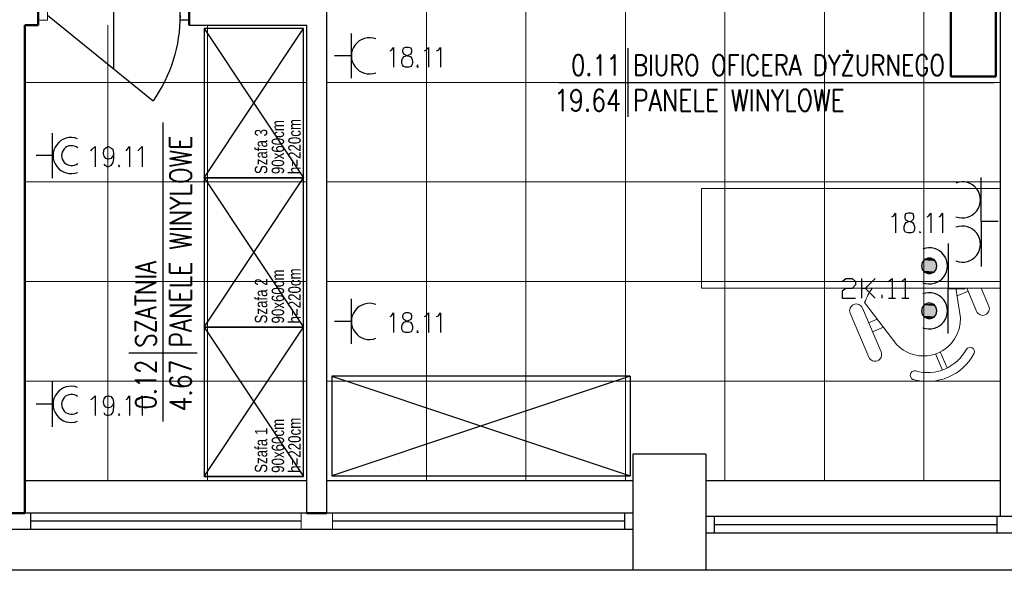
# Model space of a CAD drawing. Header units: millimetres. Extents: x 282377 to 1404227, y -783705 to 1038705.
# Tile 21 of 243: x 375728 to 376321, y 7171 to 7502. Entities that reach past the tile are written whole.
import ezdxf
from ezdxf.enums import TextEntityAlignment as Align

# ---------------------------------------------------------------- set-up
doc = ezdxf.new("R2010")
doc.units = ezdxf.units.MM
doc.linetypes.add('ACAD_ISO08W100', pattern=[36, 24, -3, 6, -3])
doc.layers.add('!!ELEKTRYKA', color=7, linetype='Continuous')
doc.layers.add('PG_WYPOSAŻENIE', color=9, linetype='Continuous', lineweight=18)
doc.layers.add('WYPOSAŻENIE GARAŻU', color=253, linetype='Continuous', lineweight=5)
doc.styles.add('BIKTC', font='bikromsw.shx', dxfattribs={"width": 0.8})
doc.styles.add('ROMANS', font='romans', dxfattribs={"width": 0.7})

# ---------------------------------------------------------------- blocks, each defined once
blk = doc.blocks.new('A$Ce0212712')
at = {"layer": 'PG_WYPOSAŻENIE', "color": 251, "true_color": 0x636466}
for p, q in [((116.19, 180), (56.19, 180)), ((56.19, 180), (56.19, 0)), ((116.19, 180), (116.19, 0)), ((56.19, 168.56), (45.38, 173.16)), ((42.24, 165.79), (56.19, 159.85)), ((51.59, 154.05), (54.39, 160.62)), ((56.19, 153.35), (38.28, 156.09)), ((6.86, 145.14), (16.55, 141.01)), ((8.09, 148.02), (17.78, 143.9)), ((21.98, 117.78), (47.48, 98.27)), ((17.73, 108.2), (44.23, 96.92)), ((32.67, 109.6), (29.87, 103.03)), ((35.34, 100.7), (37.54, 105.87)), ((41.09, 89.55), (14.59, 100.83)), ((116.19, 0), (56.19, 0))]:
    blk.add_line(p, q, dxfattribs=at)
for centre, radius, start, end in [((43.81, 169.48), 4, 66.94156, 246.94156), ((31.82, 136.22), 31.82, 117.82605, 196.05706), ((17.91, 161.85), 2.68, 305.05972, 110.59239), ((31.82, 136.22), 26.51, 117.82605, 196.05706), ((37.71, 133.71), 22.39, 88.53713, 225.34598), ((3.7, 128.47), 2.68, 203.29072, 8.82339), ((16.16, 104.52), 4, 66.94156, 246.94156), ((33.44, 135.53), 39.82, 290.65312, 304.84116), ((42.66, 93.24), 4, 246.94156, 66.94156)]:
    blk.add_arc(centre, radius, start, end, dxfattribs=at)
blk = doc.blocks.new('bikmet')
blk.add_line((0, 1.65), (0, -1.65))
at = {"style": 'ROMANS', "width": 0.8}
blk.add_attdef('NRPOM', text='', height=1, dxfattribs=at).set_placement((-0.333, 0.333), align=Align.RIGHT)
blk.add_attdef('NWAPOM', (0.25, 0.333), '', height=1, dxfattribs=at)
blk.add_attdef('RAREA', text='', height=1.042, dxfattribs=at).set_placement((-0.333, -0.333), align=Align.TOP_RIGHT)
blk.add_attdef('PODLOGA', text='', height=1.042, dxfattribs=at).set_placement((0.25, -0.333), align=Align.TOP_LEFT)
blk = doc.blocks.new('jamb')
blk.add_lwpolyline([(-0.5, -0.5), (-0.5, 0.5), (0.5, 0.5), (0.5, -0.5)], close=True)
blk = doc.blocks.new('A$C6b6b2cc1')
at = {"color": 5, "lineweight": 20}
for p, q in [((17.9, 91), (29.9, 91)), ((17.9, 0), (29.9, 0))]:
    blk.add_line(p, q, dxfattribs=at)
for p, q in [((20.9, 85.5), (20.9, 91)), ((20.9, 91), (26.9, 91)), ((26.9, 91), (26.9, 85.5)), ((26.9, 85.5), (20.9, 85.5))]:
    blk.add_line(p, q)
at = {"color": 0, "extrusion": (0, 0, -1)}
blk.add_line((23.9, 5.5), (75.47, 69.26), dxfattribs=at)
at = {"extrusion": (0, 0, -1)}
blk.add_line((56.49, 45.5), (0, 45.5), dxfattribs=at)
at = {"color": 0, "extrusion": (0, 0, -1)}
blk.add_arc((-23.9, -4.5), 90, 90, 124.95948, dxfattribs=at)
at = {"layer": 'WYPOSAŻENIE GARAŻU', "color": 240, "true_color": 0xed1f24, "xscale": 5.5, "yscale": 5.999999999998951, "zscale": 5.5, "rotation": 90}
blk.add_blockref('jamb', (23.9, 2.75), dxfattribs=at)

msp = doc.modelspace()

# ---------------------------------------------------------------- linework, layer by layer
at = {"layer": '!!ELEKTRYKA', "color": 252, "lineweight": 15, "ltscale": 15}
for p, q in [((376152.73, 7819.62), (376152.73, 7224.62)), ((376212.73, 7819.62), (376212.73, 7224.62)), ((376272.73, 7819.62), (376272.73, 7224.62)), ((375972.73, 7628.12), (375972.73, 7224.62)), ((376032.73, 7628.12), (376032.73, 7224.62)), ((376092.73, 7628.12), (376092.73, 7224.62)), ((375780.73, 7499.12), (375780.73, 7224.62)), ((375840.73, 7499.12), (375840.73, 7224.62)), ((375900.73, 7464.62), (375730.73, 7464.62)), ((375912.73, 7464.62), (376318.73, 7464.62)), ((375900.73, 7404.62), (375730.73, 7404.62)), ((375912.73, 7404.62), (376318.73, 7404.62)), ((375900.73, 7344.62), (375730.73, 7344.62)), ((375912.73, 7344.62), (376318.73, 7344.62)), ((375900.73, 7284.62), (375730.73, 7284.62)), ((375912.73, 7284.62), (376318.73, 7284.62))]:
    msp.add_line(p, q, dxfattribs=at)
at = {"layer": '!!ELEKTRYKA', "color": 252}
for p, q in [((376318.73, 7819.62), (376318.73, 7203.12)), ((375912.73, 7205.12), (375912.73, 7519.12)), ((375829.73, 7499.12), (375900.73, 7499.12)), ((375900.73, 7205.12), (375900.73, 7499.12)), ((375898.73, 7497.12), (375838.73, 7497.12)), ((375838.73, 7497.12), (375838.73, 7407.12)), ((375838.73, 7407.12), (375898.73, 7497.12)), ((375838.73, 7497.12), (375898.73, 7407.12)), ((375898.73, 7407.12), (375898.73, 7497.12)), ((376052.77, 7464.54), (376315.18, 7464.54)), ((375813.96, 7260.3), (375813.96, 7440.44)), ((375838.73, 7407.12), (375898.73, 7407.12)), ((375898.73, 7407.12), (375838.73, 7407.12)), ((375898.73, 7407.12), (375838.73, 7407.12)), ((375898.73, 7407.12), (375838.73, 7407.12)), ((375838.73, 7407.12), (375838.73, 7317.12)), ((375838.73, 7317.12), (375898.73, 7407.12)), ((375838.73, 7407.12), (375898.73, 7317.12)), ((375898.73, 7317.12), (375898.73, 7407.12)), ((375838.73, 7317.12), (375898.73, 7317.12)), ((375898.73, 7317.12), (375838.73, 7317.12)), ((375898.73, 7317.12), (375838.73, 7317.12)), ((375898.73, 7317.12), (375838.73, 7317.12)), ((375838.73, 7317.12), (375838.73, 7227.12)), ((375838.73, 7227.12), (375898.73, 7317.12)), ((375838.73, 7317.12), (375898.73, 7227.12)), ((375898.73, 7227.12), (375898.73, 7317.12)), ((376095.73, 7287.62), (375915.73, 7287.62)), ((375915.73, 7287.62), (375915.73, 7227.62)), ((375915.73, 7287.62), (376095.73, 7227.62)), ((376095.73, 7287.62), (375915.73, 7227.62)), ((376095.73, 7287.62), (376095.73, 7227.62)), ((376141.23, 7240.62), (376097.23, 7240.62)), ((376097.23, 7240.62), (376097.23, 7170.62)), ((376141.23, 7240.62), (376141.23, 7170.62)), ((375838.73, 7227.12), (375898.73, 7227.12)), ((375898.73, 7227.12), (375838.73, 7227.12)), ((375898.73, 7227.12), (375838.73, 7227.12)), ((375915.73, 7227.62), (376095.73, 7227.62)), ((375900.73, 7224.62), (375730.73, 7224.62)), ((376097.23, 7224.62), (375912.73, 7224.62)), ((376318.73, 7224.62), (376141.23, 7224.62)), ((376097.23, 7205.12), (375541.73, 7205.12)), ((375734.23, 7195.12), (375734.23, 7205.12)), ((376092.23, 7205.12), (376092.23, 7195.12)), ((376097.23, 7205.12), (376097.23, 7195.12)), ((376141.23, 7203.12), (376141.23, 7193.12)), ((376335.73, 7203.12), (376141.23, 7203.12)), ((376146.23, 7203.12), (376146.23, 7193.12)), ((376316.73, 7203.12), (376316.73, 7193.12)), ((375897.23, 7200.12), (375734.23, 7200.12)), ((376092.23, 7200.12), (375916.23, 7200.12)), ((376146.23, 7198.12), (376316.73, 7198.12)), ((376097.23, 7195.12), (375541.73, 7195.12)), ((376141.23, 7193.12), (376335.73, 7193.12)), ((376934.73, 7170.62), (375473.73, 7170.62))]:
    msp.add_line(p, q, dxfattribs=at)
at = {"layer": '!!ELEKTRYKA', "color": 252, "lineweight": 50}
for p, q in [((375738.73, 7499.12), (375738.73, 7511.12)), ((375829.73, 7499.12), (375829.73, 7511.12)), ((375730.73, 7499.12), (375738.73, 7499.12)), ((375730.73, 7205.12), (375730.73, 7499.12)), ((375718.73, 7205.12), (375730.73, 7205.12)), ((375900.73, 7205.12), (375912.73, 7205.12))]:
    msp.add_line(p, q, dxfattribs=at)
at = {"layer": '!!ELEKTRYKA', "color": 252, "lineweight": 20}
for p, q in [((375897.23, 7195.12), (375897.23, 7205.12)), ((375916.23, 7195.12), (375916.23, 7205.12))]:
    msp.add_line(p, q, dxfattribs=at)
at = {"layer": '!!ELEKTRYKA', "color": 6, "linetype": 'Continuous', "lineweight": 50, "ltscale": 50}
msp.add_lwpolyline([(376316.05, 7552.19), (376316.05, 7468.19), (376289.05, 7468.19), (376289.05, 7552.19)], close=True, dxfattribs=at)
at = {"layer": '!!ELEKTRYKA', "color": 202, "linetype": 'Continuous', "lineweight": -3, "true_color": 0xa500dd}
for points in [[(375927.56, 7467.07), (375927.56, 7494.17)], [(375927.56, 7480.62), (375917.39, 7480.62)], [(375747.22, 7406.96), (375747.22, 7434.05)], [(375747.21, 7420.5), (375737.49, 7420.5)], [(376307.27, 7380.71), (376307.27, 7407.38)], [(376317.43, 7380.71), (376307.27, 7380.71), (376307.27, 7353.62)], [(375927.56, 7307.05), (375927.56, 7334.14)], [(375927.56, 7320.59), (375917.39, 7320.59)], [(375747.22, 7257.09), (375747.22, 7284.18)], [(375747.21, 7270.64), (375737.49, 7270.64)]]:
    msp.add_lwpolyline(points, dxfattribs=at)
at = {"layer": '!!ELEKTRYKA', "color": 192, "linetype": 'ACAD_ISO08W100', "lineweight": -3, "true_color": 0x6d00dd}
for points in [[(375950.86, 7483.58), (375951.72, 7484), (375952.96, 7485.69), (375952.96, 7473.84)], [(375971.56, 7483.59), (375972.42, 7484.01), (375974.11, 7485.7), (375974.11, 7473.85)], [(375978.8, 7483.58), (375980.08, 7484), (375981.35, 7485.69), (375981.35, 7473.84)], [(375967.35, 7475.11), (375966.94, 7474.26), (375967.35, 7473.84), (375968.21, 7474.26)], [(375770.48, 7423.47), (375771.32, 7424.32), (375773, 7426.01), (375773, 7413.73)], [(375784.07, 7421.77), (375783.65, 7420.08), (375782.39, 7418.81), (375781.08, 7418.38), (375780.66, 7418.38), (375779.4, 7418.81), (375778.56, 7420.08), (375778.14, 7421.77), (375778.14, 7422.19), (375778.56, 7424.31), (375779.4, 7425.16), (375780.66, 7426), (375781.08, 7426), (375782.39, 7425.16), (375783.65, 7424.31), (375784.07, 7421.77), (375784.07, 7418.81), (375783.65, 7416.27), (375782.39, 7414.57), (375781.08, 7413.73), (375780.24, 7413.73), (375778.98, 7414.57), (375778.56, 7415.42)], [(375791.66, 7423.47), (375792.5, 7424.31), (375793.76, 7426.01), (375793.76, 7413.73)], [(375798.84, 7423.47), (375799.68, 7424.32), (375801.4, 7426.01), (375801.4, 7413.73)], [(375787.46, 7415), (375787.04, 7414.57), (375787.46, 7413.72), (375787.88, 7414.57)], [(376253.51, 7383.67), (376254.35, 7384.1), (376255.61, 7385.79), (376255.61, 7373.94)], [(376274.7, 7383.67), (376275.53, 7384.1), (376276.84, 7385.79), (376276.84, 7373.93)], [(376281.87, 7383.68), (376282.7, 7384.1), (376284.01, 7385.79), (376284.01, 7373.94)], [(376270.51, 7374.77), (376270.08, 7374.35), (376270.51, 7373.93), (376270.9, 7374.35)], [(375950.86, 7323.56), (375951.72, 7323.98), (375952.96, 7325.67), (375952.96, 7313.82)], [(375971.56, 7323.56), (375972.42, 7323.98), (375974.11, 7325.68), (375974.11, 7313.82)], [(375978.8, 7323.56), (375980.08, 7323.98), (375981.35, 7325.67), (375981.35, 7313.82)], [(375967.35, 7315.09), (375966.94, 7314.24), (375967.35, 7313.82), (375968.21, 7314.24)], [(375770.48, 7273.6), (375771.32, 7274.03), (375773, 7275.72), (375773, 7263.87)], [(375784.07, 7271.91), (375783.65, 7270.21), (375782.39, 7268.94), (375781.08, 7268.52), (375780.66, 7268.52), (375779.4, 7268.94), (375778.56, 7270.21), (375778.14, 7271.91), (375778.14, 7272.33), (375778.56, 7274.02), (375779.4, 7275.29), (375780.66, 7275.72), (375781.08, 7275.72), (375782.39, 7275.29), (375783.65, 7274.02), (375784.07, 7271.91), (375784.07, 7268.94), (375783.65, 7265.98), (375782.39, 7264.29), (375781.08, 7263.86), (375780.24, 7263.86), (375778.98, 7264.29), (375778.56, 7265.55)], [(375791.66, 7273.6), (375792.5, 7274.02), (375793.76, 7275.72), (375793.76, 7263.87)], [(375798.84, 7273.6), (375799.68, 7274.03), (375801.4, 7275.72), (375801.4, 7263.87)], [(375787.46, 7265.13), (375787.04, 7264.28), (375787.46, 7263.86), (375787.88, 7264.28)]]:
    msp.add_lwpolyline(points, dxfattribs=at)
for points in [[(375960.13, 7485.7), (375958.9, 7485.27), (375958.44, 7484.01), (375958.44, 7483.16), (375958.9, 7481.89), (375959.72, 7481.47), (375961.41, 7480.62), (375963.09, 7480.2), (375963.96, 7478.92), (375964.37, 7477.66), (375964.37, 7475.96), (375963.96, 7475.11), (375963.55, 7474.27), (375962.27, 7473.85), (375960.13, 7473.85), (375958.9, 7474.27), (375958.44, 7475.11), (375958.03, 7475.96), (375958.03, 7477.66), (375958.44, 7478.92), (375959.31, 7480.2), (375960.59, 7480.62), (375962.68, 7481.47), (375963.55, 7481.89), (375963.96, 7483.16), (375963.96, 7484.01), (375963.55, 7485.27), (375962.27, 7485.7)], [(376263.3, 7385.79), (376261.59, 7385.36), (376261.2, 7384.09), (376261.2, 7382.82), (376261.59, 7381.97), (376262.86, 7381.13), (376264.56, 7380.71), (376265.83, 7380.28), (376266.71, 7379.01), (376267.1, 7377.74), (376267.1, 7376.05), (376266.71, 7374.78), (376266.27, 7374.35), (376265, 7373.93), (376263.3, 7373.93), (376261.59, 7374.35), (376261.2, 7374.78), (376260.76, 7376.05), (376260.76, 7377.74), (376261.2, 7379.01), (376262.03, 7380.28), (376263.73, 7380.71), (376265.44, 7381.13), (376266.27, 7381.97), (376266.71, 7382.82), (376266.71, 7384.09), (376266.27, 7385.36), (376265, 7385.79)], [(375960.13, 7325.68), (375958.9, 7325.25), (375958.44, 7323.98), (375958.44, 7323.13), (375958.9, 7321.87), (375959.72, 7321.44), (375961.41, 7320.59), (375963.09, 7320.17), (375963.96, 7318.9), (375964.37, 7317.63), (375964.37, 7315.94), (375963.96, 7315.09), (375963.55, 7314.24), (375962.27, 7313.82), (375960.13, 7313.82), (375958.9, 7314.24), (375958.44, 7315.09), (375958.03, 7315.94), (375958.03, 7317.63), (375958.44, 7318.9), (375959.31, 7320.17), (375960.59, 7320.59), (375962.68, 7321.44), (375963.55, 7321.87), (375963.96, 7323.13), (375963.96, 7323.98), (375963.55, 7325.25), (375962.27, 7325.68)]]:
    msp.add_lwpolyline(points, close=True, dxfattribs=at)
at = {"layer": '!!ELEKTRYKA', "color": 94, "linetype": 'Continuous', "lineweight": -3, "true_color": 0x009500}
for points in [[(376287.4, 7367.59), (376287.4, 7340.49), (376297.54, 7340.49)], [(376287.4, 7313.4), (376287.4, 7340.49)]]:
    msp.add_lwpolyline(points, dxfattribs=at)
for points in [[(376280.62, 7354.04), (376280.22, 7356.15), (376278.96, 7357.85), (376276.82, 7358.69), (376275.12, 7358.69), (376273.02, 7357.85), (376271.75, 7356.15), (376271.32, 7354.04), (376271.75, 7351.92), (376273.02, 7350.23), (376275.12, 7349.38), (376276.82, 7349.38), (376278.96, 7350.23), (376280.22, 7351.92)], [(376280.62, 7326.95), (376280.22, 7329.06), (376278.96, 7330.75), (376276.82, 7331.6), (376275.12, 7331.6), (376273.02, 7330.75), (376271.75, 7329.06), (376271.32, 7326.95), (376271.75, 7324.83), (376273.02, 7323.13), (376275.12, 7322.29), (376276.82, 7322.29), (376278.96, 7323.13), (376280.22, 7324.83)]]:
    msp.add_lwpolyline(points, close=True, dxfattribs=at)
at = {"layer": '!!ELEKTRYKA', "color": 94, "linetype": 'ACAD_ISO08W100', "lineweight": -3, "true_color": 0x009500}
for points in [[(376223.5, 7344.72), (376225.61, 7346.42), (376229.43, 7346.42), (376231.54, 7344.72), (376231.54, 7342.6), (376229.43, 7340.49), (376225.61, 7340.49), (376223.5, 7338.79), (376223.5, 7334.56), (376231.54, 7334.56)], [(376235.3, 7334.57), (376235.3, 7346.42)], [(376243.33, 7346.42), (376237.4, 7340.49), (376235.3, 7340.49)], [(376251.44, 7344.72), (376253.55, 7346.41), (376253.55, 7334.56)], [(376259.45, 7344.73), (376261.55, 7346.42), (376261.55, 7334.57)], [(376237.44, 7340.49), (376243.36, 7334.56)], [(376247.61, 7334.56), (376247.61, 7336.68)], [(376251.44, 7334.56), (376255.69, 7334.56)], [(376259.45, 7334.57), (376263.69, 7334.57)]]:
    msp.add_lwpolyline(points, dxfattribs=at)
at = {"layer": '!!ELEKTRYKA', "color": 202, "linetype": 'Continuous', "lineweight": -3, "true_color": 0xa500dd}
for centre, radius, start, end in [((375938.43, 7480.62), 10.89, 68.84311, 291.15689), ((375758.54, 7420.5), 10.89, 68.9315, 291.0685), ((375758.73, 7420.5), 5.99, 51.10726, 308.89274), ((376296.01, 7393.83), 10.89, 248.86699, 111.13301), ((376296.01, 7367.16), 10.89, 248.86699, 111.13301), ((375938.43, 7320.59), 10.9, 68.8385, 291.1615), ((375758.54, 7270.64), 10.89, 68.9315, 291.0685), ((375758.73, 7270.63), 5.98, 51.08484, 308.91516)]:
    msp.add_arc(centre, radius, start, end, dxfattribs=at)
at = {"layer": '!!ELEKTRYKA', "color": 94, "linetype": 'Continuous', "lineweight": -3, "true_color": 0x009500}
for centre, start, end in [((376276.07, 7354.04), 248.86794, 111.13206), ((376276.07, 7326.95), 248.88183, 111.11817)]:
    msp.add_arc(centre, 10.89, start, end, dxfattribs=at)
at = {"layer": '!!ELEKTRYKA', "color": 94, "linetype": 'ACAD_ISO08W100', "lineweight": -3, "true_color": 0x009500}
for points in [[(376272.17, 7356.58), (376280.2, 7356.16), (376271.73, 7356.16)], [(376271.73, 7356.16), (376280.64, 7355.73), (376271.73, 7355.73)], [(376271.73, 7356.16), (376280.2, 7356.16), (376280.64, 7355.73)], [(376272.58, 7357.43), (376279.78, 7357), (376272.15, 7357)], [(376272.15, 7357), (376280.18, 7356.58), (376272.15, 7356.58)], [(376272.15, 7357), (376279.78, 7357), (376280.18, 7356.58)], [(376272.15, 7356.58), (376280.18, 7356.58), (376280.18, 7356.16)], [(376273, 7357.85), (376279.33, 7357.43), (376272.56, 7357.43)], [(376272.56, 7357.43), (376279.33, 7357.43), (376279.76, 7357.01)], [(376272.97, 7357.85), (376279.3, 7357.85), (376279.3, 7357.43)], [(376273.46, 7358.27), (376278.96, 7357.84), (376273.46, 7357.84)], [(376273.46, 7358.27), (376278.52, 7358.27), (376278.96, 7357.84)], [(376274.28, 7358.69), (376278.08, 7358.27), (376274.28, 7358.27)], [(376274.28, 7358.69), (376277.69, 7358.69), (376278.08, 7358.27)], [(376271.75, 7355.73), (376280.62, 7355.31), (376271.32, 7355.31)], [(376271.32, 7355.31), (376280.62, 7354.88), (376271.32, 7354.88)], [(376271.32, 7355.31), (376280.62, 7355.31), (376280.62, 7354.88)], [(376271.32, 7354.88), (376281.05, 7354.46), (376271.32, 7354.46)], [(376271.32, 7354.88), (376280.62, 7354.88), (376281.05, 7354.46)], [(376271.32, 7354.46), (376281.05, 7354.04), (376271.32, 7354.04)], [(376271.32, 7354.46), (376281.05, 7354.46), (376281.05, 7354.04)], [(376271.32, 7354.04), (376281.05, 7353.61), (376271.32, 7353.61)], [(376271.32, 7354.04), (376281.05, 7354.04), (376281.05, 7353.61)], [(376271.32, 7353.61), (376280.62, 7353.19), (376271.32, 7353.19)], [(376271.32, 7353.61), (376281.05, 7353.61), (376280.62, 7353.19)], [(376271.32, 7353.19), (376280.62, 7352.77), (376271.32, 7352.77)], [(376271.32, 7353.19), (376280.62, 7353.19), (376280.62, 7352.77)], [(376271.32, 7352.77), (376280.62, 7352.34), (376271.75, 7352.34)], [(376271.32, 7352.77), (376280.62, 7352.77), (376280.62, 7352.34)], [(376271.73, 7355.73), (376280.64, 7355.73), (376280.64, 7355.31)], [(376271.73, 7352.34), (376280.2, 7351.92), (376271.73, 7351.92)], [(376271.73, 7352.34), (376280.64, 7352.34), (376280.2, 7351.92)], [(376271.73, 7351.92), (376280.2, 7351.5), (376272.17, 7351.5)], [(376271.73, 7351.92), (376280.2, 7351.92), (376280.2, 7351.5)], [(376272.15, 7351.5), (376279.78, 7351.08), (376272.15, 7351.08)], [(376272.15, 7351.5), (376280.18, 7351.5), (376279.78, 7351.08)], [(376272.15, 7351.08), (376279.35, 7350.65), (376272.58, 7350.65)], [(376272.15, 7351.08), (376279.78, 7351.08), (376279.35, 7350.65)], [(376272.56, 7350.65), (376279.33, 7350.23), (376273, 7350.23)], [(376272.56, 7350.65), (376279.33, 7350.65), (376279.33, 7350.23)], [(376273.46, 7350.22), (376278.52, 7349.8), (376273.46, 7349.8)], [(376273.46, 7350.22), (376278.96, 7350.22), (376278.52, 7349.8)], [(376274.28, 7349.8), (376277.69, 7349.38), (376274.28, 7349.38)], [(376274.28, 7349.8), (376278.08, 7349.8), (376277.69, 7349.38)], [(376275.53, 7349.38), (376276.36, 7349.38), (376276.36, 7348.96)], [(376271.75, 7328.63), (376280.62, 7328.21), (376271.32, 7328.21)], [(376271.32, 7328.21), (376280.62, 7327.79), (376271.32, 7327.79)], [(376271.32, 7328.21), (376280.62, 7328.21), (376280.62, 7327.79)], [(376271.32, 7327.79), (376281.05, 7327.36), (376271.32, 7327.36)], [(376271.32, 7327.79), (376280.62, 7327.79), (376281.05, 7327.36)], [(376271.32, 7327.36), (376281.05, 7326.95), (376271.32, 7326.95)], [(376271.32, 7327.36), (376281.05, 7327.36), (376281.05, 7326.95)], [(376271.32, 7326.95), (376281.05, 7326.52), (376271.32, 7326.52)], [(376271.32, 7326.95), (376281.05, 7326.95), (376281.05, 7326.52)], [(376271.32, 7326.52), (376280.62, 7326.1), (376271.32, 7326.1)], [(376271.32, 7326.52), (376281.05, 7326.52), (376280.62, 7326.1)], [(376272.17, 7329.49), (376280.2, 7329.06), (376271.73, 7329.06)], [(376271.73, 7329.06), (376280.64, 7328.64), (376271.73, 7328.64)], [(376271.73, 7329.06), (376280.2, 7329.06), (376280.64, 7328.64)], [(376271.73, 7328.64), (376280.64, 7328.64), (376280.64, 7328.21)], [(376272.58, 7330.33), (376279.78, 7329.91), (376272.15, 7329.91)], [(376272.15, 7329.91), (376280.18, 7329.48), (376272.15, 7329.48)], [(376272.15, 7329.91), (376279.78, 7329.91), (376280.18, 7329.48)], [(376272.15, 7329.48), (376280.18, 7329.48), (376280.18, 7329.06)], [(376273, 7330.76), (376279.33, 7330.34), (376272.56, 7330.34)], [(376272.56, 7330.34), (376279.33, 7330.34), (376279.76, 7329.91)], [(376272.97, 7330.76), (376279.3, 7330.76), (376279.3, 7330.33)], [(376273.46, 7331.17), (376278.96, 7330.75), (376273.46, 7330.75)], [(376273.46, 7331.17), (376278.52, 7331.17), (376278.96, 7330.75)], [(376274.28, 7331.6), (376278.08, 7331.18), (376274.28, 7331.18)], [(376274.28, 7331.6), (376277.69, 7331.6), (376278.08, 7331.18)], [(376271.32, 7326.1), (376280.62, 7325.67), (376271.32, 7325.67)], [(376271.32, 7326.1), (376280.62, 7326.1), (376280.62, 7325.67)], [(376271.32, 7325.67), (376280.62, 7325.25), (376271.75, 7325.25)], [(376271.32, 7325.67), (376280.62, 7325.67), (376280.62, 7325.25)], [(376271.73, 7325.25), (376280.2, 7324.83), (376271.73, 7324.83)], [(376271.73, 7325.25), (376280.64, 7325.25), (376280.2, 7324.83)], [(376271.73, 7324.83), (376280.2, 7324.4), (376272.17, 7324.4)], [(376271.73, 7324.83), (376280.2, 7324.83), (376280.2, 7324.4)], [(376272.15, 7324.41), (376279.78, 7323.98), (376272.15, 7323.98)], [(376272.15, 7324.41), (376280.18, 7324.41), (376279.78, 7323.98)], [(376272.15, 7323.98), (376279.35, 7323.56), (376272.58, 7323.56)], [(376272.15, 7323.98), (376279.78, 7323.98), (376279.35, 7323.56)], [(376272.56, 7323.56), (376279.33, 7323.14), (376273, 7323.14)], [(376272.56, 7323.56), (376279.33, 7323.56), (376279.33, 7323.14)], [(376273.46, 7323.13), (376278.52, 7322.71), (376273.46, 7322.71)], [(376273.46, 7323.13), (376278.96, 7323.13), (376278.52, 7322.71)], [(376273.46, 7322.71), (376278.13, 7322.28), (376274.29, 7322.28)], [(376273.46, 7322.71), (376278.52, 7322.71), (376278.13, 7322.28)], [(376275.53, 7322.29), (376276.36, 7322.29), (376276.36, 7321.87)]]:
    msp.add_solid(points, dxfattribs=at)

# ---------------------------------------------------------------- block references
at = {"layer": '!!ELEKTRYKA', "color": 252, "lineweight": 20, "rotation": 270}
msp.add_blockref('A$C6b6b2cc1', (375738.73, 7529.01), dxfattribs=at)
at = {"layer": '!!ELEKTRYKA', "color": 252, "xscale": 12.5, "yscale": 12.5, "zscale": 12.5}
msp.add_blockref('bikmet', (376094.19, 7464.54), dxfattribs=at).add_auto_attribs({'NRPOM': '0.11', 'NWAPOM': 'BIURO OFICERA DYŻURNEGO', 'RAREA': '19.64', 'PODLOGA': 'PANELE WINYLOWE'})
at = {"layer": '!!ELEKTRYKA', "color": 252, "xscale": 12.5, "yscale": 12.5, "zscale": 12.5, "rotation": 90}
msp.add_blockref('bikmet', (375813.96, 7301.72), dxfattribs=at).add_auto_attribs({'NRPOM': '0.12', 'NWAPOM': 'SZATNIA', 'RAREA': '4.67', 'PODLOGA': 'PANELE WINYLOWE'})
at = {"layer": '!!ELEKTRYKA', "color": 252, "lineweight": 20, "xscale": -1, "rotation": 270}
msp.add_blockref('A$Ce0212712', (376138.73, 7284.43), dxfattribs=at)
at = {"layer": '!!ELEKTRYKA', "xscale": -1, "rotation": 270}
msp.add_blockref('A$Ce0212712', (376138.73, 7284.43), dxfattribs=at)

# ---------------------------------------------------------------- texts
at = {"layer": '!!ELEKTRYKA', "color": 252, "char_height": 7.5, "width": 650.6795, "attachment_point": 1, "rotation": 90, "style": 'BIKTC'}
for s, insert in [('90x60cm', (375879.46, 7409.33)), ('h=220cm', (375889.48, 7409.33)), ('Szafa 3', (375869.32, 7409.33)), ('h=220cm', (375889.48, 7319.33)), ('90x60cm', (375879.46, 7319.33)), ('Szafa 2', (375869.32, 7319.33)), ('90x60cm', (375879.46, 7229.33)), ('h=220cm', (375889.48, 7229.33)), ('Szafa 1', (375869.32, 7229.33))]:
    msp.add_mtext(s, dxfattribs=dict(at, insert=insert))

doc.saveas('drawing.dxf')
